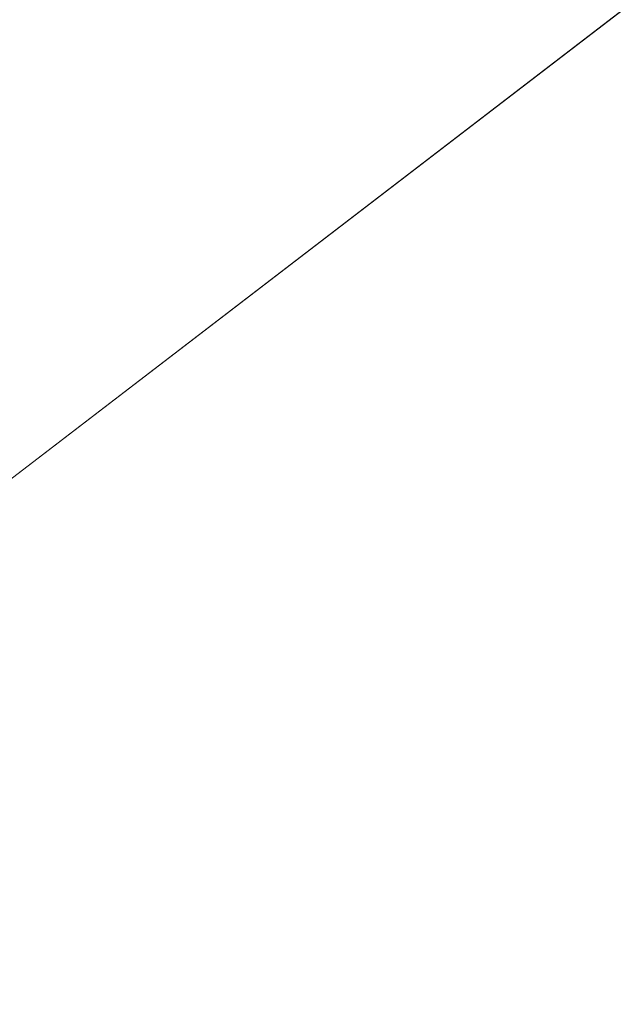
# Model space of a CAD drawing. Header units: metres. Extents: x 345144 to 348639, y 5629211 to 5635235.
# Tile 241 of 256: x 345630.74 to 345633.26, y 5631720.87 to 5631724.99. Entities that reach past the tile are written whole.
import ezdxf

# ---------------------------------------------------------------- set-up
doc = ezdxf.new("R2010")
doc.units = ezdxf.units.M
doc.header["$MEASUREMENT"] = 0
doc.layers.add('AX Flurstück', color=7, linetype='Continuous')

msp = doc.modelspace()

# ---------------------------------------------------------------- linework, layer by layer
at = {"layer": 'AX Flurstück', "color": 8, "linetype": 'Continuous', "lineweight": 13, "true_color": 0x808080, "flags": 128}
for points in [[(345729.52, 5631840.819), (345736, 5631840.657), (345748.15, 5631811.735), (345748.282, 5631803.757), (345744.113, 5631799.98), (345732.806, 5631796.02), (345687.039, 5631774.493), (345662.268, 5631747.305), (345628.23, 5631721.169), (345627.629, 5631723.47), (345618.615, 5631748.849), (345625.815, 5631753.409), (345620.346, 5631763.618), (345578.606, 5631818.239), (345565.172, 5631828.471), (345568.768, 5631828.815), (345596.773, 5631831.66), (345645.486, 5631835.856), (345670.153, 5631837.914), (345672.487, 5631838.108), (345705.962, 5631841.766), (345723.216, 5631843.21), (345729.52, 5631840.819)], [(345779.279, 5631802.32), (345792.535, 5631767.759), (345794.192, 5631763.449), (345792.29, 5631762.508), (345785.605, 5631759.202), (345758.787, 5631745.179), (345756.687, 5631749.166), (345734.919, 5631790.559), (345707.771, 5631778.766), (345690.846, 5631771.233), (345682.391, 5631762.475), (345667.86, 5631747.127), (345661.847, 5631742.248), (345630.296, 5631715.374), (345628.23, 5631721.169), (345662.268, 5631747.305), (345687.039, 5631774.493), (345732.806, 5631796.02), (345744.113, 5631799.98), (345748.282, 5631803.757), (345756.462, 5631799.062), (345776.681, 5631807.042), (345777.351, 5631807.349), (345779.279, 5631802.32)]]:
    msp.add_lwpolyline(points, dxfattribs=at)

doc.saveas('drawing.dxf')
